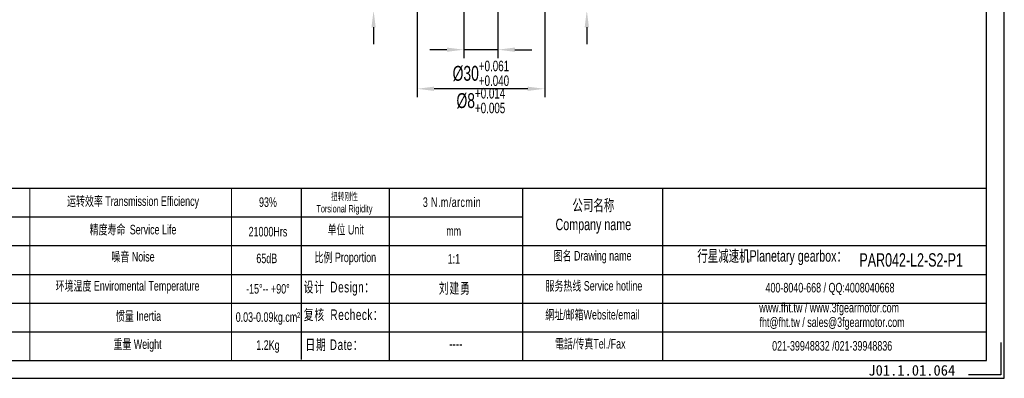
# Model space of a CAD drawing. Header units: millimetres. Extents: x 2071 to 2430, y 79 to 330.
# Tile 2 of 4: x 2198 to 2430, y 79 to 163. Entities that reach past the tile are written whole.
import ezdxf

# ---------------------------------------------------------------- set-up
doc = ezdxf.new("R2010")
doc.units = ezdxf.units.MM
doc.layers.add('6文字层', color=3, linetype='Continuous')
doc.layers.add('图框_外框线', color=7, linetype='Continuous')
doc.layers.add('SLD-0', color=7, linetype='Continuous', lineweight=18)
doc.layers.add('尺寸线层', color=3, linetype='Continuous', lineweight=18)
doc.styles.add('标准', font='arial.ttf', dxfattribs={"width": 0.667})
doc.styles.add('样式 1', font='txt')
doc.dimstyles.new('标准', dxfattribs={"dimtxt": 3.5, "dimasz": 4, "dimexe": 2, "dimexo": 0, "dimtad": 1, "dimdsep": 46, "dimtxsty": '标准', "dimblk": '_CAXARROW', "dimcen": 0, "dimdle": 6, "dimazin": 2, "dimtfac": 0.707107, "dimtdec": 3, "dimtmove": 2, "dimatfit": 3, "dimfxl": 0, "dimfrac": 2, "dimtolj": 1, "dimtzin": 0, "dimarcsym": 0})

# ---------------------------------------------------------------- blocks, each defined once
blk = doc.blocks.new('_CAXARROW')
blk.add_hatch(color=0).paths.add_polyline_path([(0, 0), (-1, 0.125), (-1, -0.125)], flags=0)
blk = doc.blocks.new('*D39')
at = {"layer": 'Defpoints', "color": 0}
for p in [(2321.53, 170.6), (2331.43, 170.6), (2327.53, 165.6)]:
    blk.add_point(p, dxfattribs=at)
at = {"layer": '尺寸线层', "color": 0, "linetype": 'Continuous', "lineweight": -2}
for p, q in [((2331.43, 174.6), (2331.43, 178.6)), ((2321.53, 170.6), (2333.43, 170.6)), ((2331.43, 165.6), (2331.43, 170.6)), ((2327.53, 165.6), (2333.43, 165.6)), ((2331.43, 161.6), (2331.43, 157.6))]:
    blk.add_line(p, q, dxfattribs=at)
at = {"layer": '尺寸线层', "color": 0, "lineweight": -2, "xscale": 4, "yscale": 4, "zscale": 4}
for p, rotation in [((2331.43, 170.6), 270), ((2331.43, 165.6), 90)]:
    blk.add_blockref('_CAXARROW', p, dxfattribs=dict(at, rotation=rotation))
at = {"layer": '尺寸线层', "color": 0, "insert": (2329.03, 168.1), "char_height": 3.5, "attachment_point": 5, "rotation": 90, "style": '标准'}
blk.add_mtext('\\A1;5', dxfattribs=at)
blk = doc.blocks.new('*D40')
at = {"layer": 'Defpoints', "color": 0}
for p in [(2302.53, 173.6), (2310.53, 173.6), (2302.53, 156.32)]:
    blk.add_point(p, dxfattribs=at)
at = {"layer": '尺寸线层', "color": 0, "linetype": 'Continuous', "lineweight": -2}
for p, q in [((2302.53, 173.6), (2302.53, 154.32)), ((2310.53, 173.6), (2310.53, 154.32)), ((2298.53, 156.32), (2294.53, 156.32)), ((2310.53, 156.32), (2302.53, 156.32)), ((2314.53, 156.32), (2318.53, 156.32))]:
    blk.add_line(p, q, dxfattribs=at)
at = {"layer": '尺寸线层', "color": 0, "lineweight": -2, "xscale": 4, "yscale": 4, "zscale": 4}
blk.add_blockref('_CAXARROW', (2302.53, 156.32), dxfattribs=at)
at = {"layer": '尺寸线层', "color": 0, "lineweight": -2, "xscale": 4, "yscale": 4, "zscale": 4, "rotation": 180}
blk.add_blockref('_CAXARROW', (2310.53, 156.32), dxfattribs=at)
at = {"layer": '尺寸线层', "color": 0, "insert": (2306.53, 144.35), "char_height": 3.5, "attachment_point": 5, "style": '标准'}
blk.add_mtext('\\A1;%%C8{\\H2.474874;\\S+0.014^ +0.005;}', dxfattribs=at)
blk = doc.blocks.new('*D41')
at = {"layer": 'Defpoints', "color": 0}
for p in [(2291.53, 165.6), (2321.53, 165.6), (2291.53, 147.13)]:
    blk.add_point(p, dxfattribs=at)
at = {"layer": '尺寸线层', "color": 0, "linetype": 'Continuous', "lineweight": -2}
for p, q in [((2291.53, 165.6), (2291.53, 145.13)), ((2321.53, 165.6), (2321.53, 145.13)), ((2317.53, 147.13), (2295.53, 147.13))]:
    blk.add_line(p, q, dxfattribs=at)
at = {"layer": '尺寸线层', "color": 0, "lineweight": -2, "xscale": 4, "yscale": 4, "zscale": 4, "rotation": 180}
blk.add_blockref('_CAXARROW', (2291.53, 147.13), dxfattribs=at)
at = {"layer": '尺寸线层', "color": 0, "lineweight": -2, "xscale": 4, "yscale": 4, "zscale": 4}
blk.add_blockref('_CAXARROW', (2321.53, 147.13), dxfattribs=at)
at = {"layer": '尺寸线层', "color": 0, "insert": (2306.53, 150.76), "char_height": 3.5, "attachment_point": 5, "style": '标准'}
blk.add_mtext('\\A1;%%C30{\\H2.474874;\\S+0.061^ +0.040;}', dxfattribs=at)
blk = doc.blocks.new('*D43')
at = {"layer": 'Defpoints', "color": 0}
for p in [(2281.31, 172.6), (2295.53, 172.6), (2285.53, 165.6)]:
    blk.add_point(p, dxfattribs=at)
at = {"layer": '尺寸线层', "color": 0, "linetype": 'Continuous', "lineweight": -2}
for p, q in [((2281.31, 176.6), (2281.31, 180.6)), ((2295.53, 172.6), (2279.31, 172.6)), ((2281.31, 165.6), (2281.31, 172.6)), ((2285.53, 165.6), (2279.31, 165.6)), ((2281.31, 161.6), (2281.31, 157.6))]:
    blk.add_line(p, q, dxfattribs=at)
at = {"layer": '尺寸线层', "color": 0, "lineweight": -2, "xscale": 4, "yscale": 4, "zscale": 4}
for p, rotation in [((2281.31, 172.6), 270), ((2281.31, 165.6), 90)]:
    blk.add_blockref('_CAXARROW', p, dxfattribs=dict(at, rotation=rotation))
at = {"layer": '尺寸线层', "color": 0, "insert": (2278.94, 169.1), "char_height": 3.5, "attachment_point": 5, "rotation": 90, "style": '标准'}
blk.add_mtext('\\A1;7', dxfattribs=at)

msp = doc.modelspace()

# ---------------------------------------------------------------- linework, layer by layer
msp.add_line((2137.18, 96.748), (2425.357, 96.748))
at = {"layer": 'SLD-0'}
for p, q in [((2200.511, 123.767), (2200.511, 83.288)), ((2247.904, 123.767), (2247.904, 83.283))]:
    msp.add_line(p, q, dxfattribs=at)
at = {"layer": '图框_外框线'}
for p, q in [((2106.636, 123.767), (2425.357, 123.767)), ((2264.285, 123.767), (2264.285, 83.508)), ((2284.966, 123.767), (2284.966, 83.283)), ((2316.307, 123.767), (2316.307, 83.283)), ((2349.216, 123.767), (2349.216, 83.283)), ((2137.18, 117.012), (2316.307, 117.012)), ((2106.636, 110.257), (2425.357, 110.257)), ((2137.18, 103.503), (2425.357, 103.503)), ((2137.18, 89.993), (2425.357, 89.993))]:
    msp.add_line(p, q, dxfattribs=at)
at = {"layer": '图框_外框线', "color": 3}
msp.add_lwpolyline([(2075.346, 79.066), (2429.574, 79.066), (2429.574, 329.556), (2075.346, 329.556)], close=True, dxfattribs=at)
at = {"layer": '图框_外框线', "color": 3, "lineweight": 25}
msp.add_lwpolyline([(2096.431, 83.283), (2425.357, 83.283), (2425.357, 325.339), (2096.431, 325.339)], close=True, dxfattribs=at)
at = {"layer": '图框_外框线', "color": 3}
msp.add_lwpolyline([(2428.731, 87.5), (2428.731, 79.91), (2421.14, 79.91)], dxfattribs=at)

# ---------------------------------------------------------------- texts
at = {"layer": '6文字层', "insert": (2397.62, 82.199), "char_height": 2.5, "width": 43.30442, "attachment_point": 1, "style": '样式 1'}
msp.add_mtext('J01.1.01.064', dxfattribs=at)
at = {"layer": 'SLD-0', "color": 1, "attachment_point": 2, "style": '标准'}
for s, insert, char_height, width in [('{\\f宋体|b0|i0|c134|p2;\\W0.65;扭转刚性 \\P\\farial|b0|i0|c0|p34;Torsional Rigidity}', (2274.456, 122.681), 1.7325, 33.53374), ('运转效率 Transmission Efficiency', (2224.763, 121.84), 2.25156, 38.26195), ('93%', (2256.476, 121.61), 2.2516, 28.79445), ('{\\T1.1;3 N.m/arcmin}', (2299.745, 121.604), 2.25156, 28.79445), ('公司名称\\PCompany name', (2332.97, 121.1), 2.70187, 34.98076), ('{\\fSimSun|b0|i0|c134|p2;精度寿命 }Service Life', (2224.763, 115.148), 2.25156, 30.03291), ('21000Hrs', (2256.476, 114.671), 2.2516, 28.79445), ('单位 Unit', (2274.747, 115.14), 2.2516, 28.79445), ('mm', (2300.133, 114.821), 2.2516, 28.79445), ('噪音 Noise', (2224.763, 108.779), 2.2516, 19.86763), ('比例 Proportion', (2274.665, 108.625), 2.25156, 19.3874), ('图名 Drawing name', (2332.786, 109.012), 2.25156, 28.79445), ('  行星减速机Planetary gearbox：', (2374.295, 109.186), 2.70187, 42.49401), ('65dB', (2256.199, 108.386), 2.2516, 14.85763), ('1:1', (2300.189, 108.291), 2.2516, 28.79445), ('PAR042-L2-S2-P1', (2407.675, 108.468), 3.15218, 22.93993), ('环境温度 Enviromental Temperature', (2223.472, 101.927), 2.25156, 37.93924), ('{\\fSimSun|b0|i0|c134|p2;\\T1.1;设计 \\fArial|b0|i0|c0|p34;Design\\fSimSun|b0|i0|c134|p2;：}', (2273.245, 101.76), 2.5, 31.97171), ('服务热线 Service hotline', (2333.105, 101.932), 2.25156, 32.07979), ('-15%%D-- +90%%D', (2256.476, 101.225), 2.25156, 19.31448), ('{\\fSimSun|b0|i0|c134|p2;\\T1.1;刘建勇}', (2300.41, 101.476), 2.5, 31.97171), ('400-8040-668 / QQ:4008040668', (2388.607, 101.502), 2.25156, 65.555), ('惯量 Inertia', (2226.053, 94.832), 2.2516, 20.34113), ('0.03-0.09kg.cm²', (2256.476, 94.587), 2.25156, 15.22828), ('{\\fSimSun|b0|i0|c134|p2;\\T1.1;复核 \\fArial|b0|i0|c0|p34;Recheck\\fSimSun|b0|i0|c134|p2;：}', (2274.271, 95.267), 2.5, 31.97171), ('網址/邮箱Website/email', (2332.755, 95.148), 2.25156, 33.39204), ('www.fht.tw / www.3fgearmotor.com ', (2388.399, 96.812), 2.25156, 65.6288), ('fht@fht.tw / sales@3fgearmotor.com ', (2389.085, 93.384), 2.25156, 65.6288), ('重量 Weight', (2225.811, 88.221), 2.2516, 17.50767), ('1.2Kg', (2256.476, 88.003), 2.2516, 15.06484), ('{\\T1.1;日期 Date：}', (2272.109, 88.214), 2.5, 31.97171), ('電話/传真Tel./Fax', (2332.25, 88.312), 2.25156, 33.79365), ('021-39948832 /021-39948836 ', (2389.109, 87.82), 2.25156, 50.11255), ('----', (2300.664, 88.423), 2.5, 31.97171)]:
    msp.add_mtext(s, dxfattribs=dict(at, insert=insert, char_height=char_height, width=width))

# ---------------------------------------------------------------- dimensions: what is measured, and where the dimension line sits
at = {"layer": '尺寸线层'}
for base, p1, p2, picture, middle in [((2281.311, 172.602), (2285.533, 165.602), (2295.533, 172.602), '*D43', (2278.936, 169.102)), ((2331.43, 170.602), (2327.533, 165.602), (2321.533, 170.602), '*D39', (2329.025, 168.102))]:
    dim = msp.add_linear_dim(base=base, p1=p1, p2=p2, angle=90, dimstyle='标准', override={"dimsah": 1, "dimtfill": 1, "dimtzin": 0}, dxfattribs=at)
    dim.commit()
    dim.dimension.update_dxf_attribs({"geometry": picture, "text_midpoint": middle})
for base, p1, p2, override, picture, middle in [((2302.533, 156.321), (2310.533, 173.602), (2302.533, 173.602), {"dimpost": '%%C<>', "dimsah": 1, "dimtol": 1, "dimtp": 0.014, "dimtm": -0.005, "dimtfill": 1, "dimtzin": 0}, '*D40', (2306.533, 144.353)), ((2291.533, 147.127), (2321.533, 165.602), (2291.533, 165.602), {"dimpost": '%%C<>', "dimsah": 1, "dimtol": 1, "dimtp": 0.061, "dimtm": -0.04, "dimtfill": 1, "dimtzin": 0}, '*D41', (2306.533, 150.762))]:
    dim = msp.add_linear_dim(base=base, p1=p1, p2=p2, dimstyle='标准', override=override, dxfattribs=at)
    dim.commit()
    dim.dimension.update_dxf_attribs({"geometry": picture, "text_midpoint": middle})

doc.saveas('drawing.dxf')
